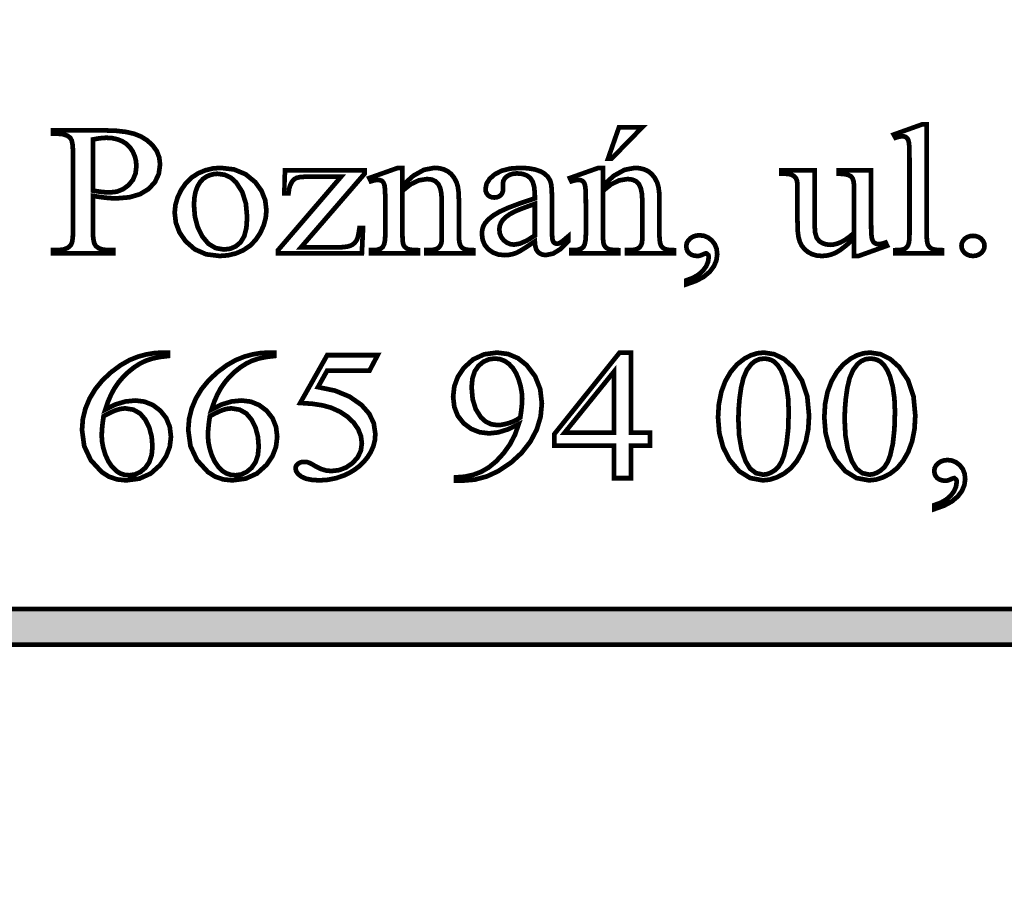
# Model space of a CAD drawing. Header units: millimetres. Extents: x 0 to 6566002, y 0 to 5716629.
# Tile 28 of 99: x 6564197 to 6564209, y 5715814 to 5715825. Entities that reach past the tile are written whole.
import ezdxf
from ezdxf import colors
from ezdxf.entities.mleader import LeaderData, LeaderLine
from ezdxf.math import Vec2, Vec3

# ---------------------------------------------------------------- set-up
doc = ezdxf.new("R2010")
doc.units = ezdxf.units.MM
doc.layers.add('!IS-W-OPIS RZĘDNYCH', color=160, linetype='Continuous', lineweight=13)
doc.styles.get("Standard").update_dxf_attribs({"font": 'arial.ttf'})

msp = doc.modelspace()

# ---------------------------------------------------------------- leaders
at = {"layer": '!IS-W-OPIS RZĘDNYCH'}
ml = msp.add_multileader_mtext('Standard', dxfattribs=at)
ml.set_content('{\\C5;STUDNIA WODOMIERZOWA}', color=256)
ml.set_leader_properties()
ml.build(insert=Vec2(0, 0))
ml.multileader.update_dxf_attribs({"has_text_frame": 1, "text_left_attachment_type": 2, "text_right_attachment_type": 2, "dogleg_length": 0.288, "arrow_head_size": 0.5})
ctx = ml.context
ctx.base_point, ctx.char_height, ctx.arrow_head_size, ctx.landing_gap_size, ctx.plane_origin = Vec3(6564820.406675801, 5715943.263524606), 0.8, 0.5, 0.104, Vec3(6564830.684513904, 5715951.059403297)
ctx.left_attachment, ctx.right_attachment, ctx.text_align_type, ctx.attachment_type = 2, 2, 1, 1
notes = []
notes.append((ctx, [(0, (0, 0, 0), (0, 0), (1, 0), 1, [])]))
ctx.mtext.insert, ctx.mtext.width, ctx.mtext.alignment, ctx.mtext.flow_direction = Vec3(6564825.378070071, 5715944.350927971), 7.024169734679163, 2, 5
ctx.mtext.has_bg_fill, ctx.mtext.bg_color, ctx.mtext.bg_scale_factor, ctx.mtext.bg_transparency, ctx.mtext.use_window_bg_color = 1, -1073741824, 1, 0, 1
for ctx, leaders in notes:
    for number, flags, end, landing, length, lines in leaders:
        leader = LeaderData()
        leader.index, (leader.has_last_leader_line, leader.has_dogleg_vector, leader.attachment_direction) = number, flags
        leader.last_leader_point, leader.dogleg_vector, leader.dogleg_length = Vec3(end), Vec3(landing), length
        for number, points, colour, breaks in lines:
            line = LeaderLine()
            line.index, line.vertices, line.color, line.breaks = number, Vec3.list(points), colors.encode_raw_color(colour), breaks
            leader.lines.append(line)
        ctx.leaders.append(leader)

# ---------------------------------------------------------------- next in the draw order: linework, layer by layer
at = {"color": 0, "linetype": 'Continuous', "const_width": 0.05588551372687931}
for points in [[(6564198.011326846, 5715822.779599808), (6564198.011326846, 5715822.353938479), (6564198.015276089, 5715822.273612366), (6564198.026956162, 5715822.216516), (6564198.046236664, 5715822.182537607), (6564198.08278579, 5715822.156159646), (6564198.129915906, 5715822.140344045), (6564198.187720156, 5715822.135090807), (6564198.252118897, 5715822.135090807), (6564198.252118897, 5715822.095337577), (6564197.53579701, 5715822.095337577), (6564197.53579701, 5715822.135090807), (6564197.598426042, 5715822.135090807), (6564197.662433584, 5715822.141815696), (6564197.71293546, 5715822.161934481), (6564197.749950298, 5715822.195372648), (6564197.763735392, 5715822.227991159), (6564197.772025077, 5715822.280877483), (6564197.774819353, 5715822.353938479), (6564197.774819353, 5715823.298329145), (6564197.771130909, 5715823.378673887), (6564197.760084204, 5715823.435714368), (6564197.741586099, 5715823.469431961), (6564197.704273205, 5715823.495791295), (6564197.656528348, 5715823.511606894), (6564197.598426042, 5715823.516897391), (6564197.53579701, 5715823.516897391), (6564197.53579701, 5715823.55700456), (6564198.148563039, 5715823.55700456), (6564198.287494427, 5715823.552477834), (6564198.405338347, 5715823.53895354), (6564198.502132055, 5715823.516524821), (6564198.584097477, 5715823.483440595), (6564198.656823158, 5715823.43791253), (6564198.720607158, 5715823.380033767), (6564198.770009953, 5715823.312095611), (6564198.799592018, 5715823.236314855), (6564198.809427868, 5715823.152691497), (6564198.794394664, 5715823.040864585), (6564198.74935094, 5715822.943810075), (6564198.674333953, 5715822.861676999), (6564198.571858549, 5715822.799401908), (6564198.444625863, 5715822.761958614), (6564198.292524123, 5715822.749458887), (6564198.251280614, 5715822.750315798), (6564198.207745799, 5715822.752886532), (6564198.162050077, 5715822.75715246), (6564198.114100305, 5715822.763094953), (6564198.063784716, 5715822.770546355)], [(6564204.53974216, 5715823.593460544), (6564204.176057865, 5715823.221840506), (6564204.133957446, 5715823.221840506), (6564204.263611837, 5715823.593460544)], [(6564207.921039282, 5715823.627997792), (6564207.921039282, 5715822.31828352), (6564207.922827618, 5715822.263441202), (6564207.928080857, 5715822.22249575), (6564207.936668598, 5715822.195372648), (6564207.948683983, 5715822.177042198), (6564207.964574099, 5715822.161766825), (6564207.984189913, 5715822.149751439), (6564208.011685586, 5715822.141107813), (6564208.051494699, 5715822.135780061), (6564208.103729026, 5715822.133991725), (6564208.103729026, 5715822.095337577), (6564207.550238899, 5715822.095337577), (6564207.550238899, 5715822.133991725), (6564207.596512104, 5715822.135575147), (6564207.631775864, 5715822.140344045), (6564207.655918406, 5715822.148279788), (6564207.67354097, 5715822.159587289), (6564207.688462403, 5715822.17503032), (6564207.700496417, 5715822.194627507), (6564207.7093077, 5715822.22260752), (6564207.714672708, 5715822.263813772), (6564207.716498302, 5715822.31828352), (6564207.716498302, 5715823.215246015), (6564207.715529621, 5715823.312375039), (6564207.712698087, 5715823.380797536), (6564207.708059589, 5715823.420532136), (6564207.701055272, 5715823.443296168), (6564207.691778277, 5715823.460769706), (6564207.680265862, 5715823.472747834), (6564207.666219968, 5715823.48064632), (6564207.650031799, 5715823.48524756), (6564207.631496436, 5715823.486756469), (6564207.608154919, 5715823.484893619), (6564207.581087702, 5715823.479174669), (6564207.550238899, 5715823.469431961), (6564207.529188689, 5715823.507359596), (6564207.865880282, 5715823.627997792)], [(6564198.011326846, 5715822.841055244), (6564198.053464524, 5715822.834591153), (6564198.092193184, 5715822.829170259), (6564198.127587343, 5715822.824848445), (6564198.159572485, 5715822.82205417), (6564198.18829764, 5715822.820321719), (6564198.213837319, 5715822.819725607), (6564198.295355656, 5715822.829300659), (6564198.369124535, 5715822.858193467), (6564198.435237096, 5715822.906553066), (6564198.486838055, 5715822.969983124), (6564198.517873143, 5715823.044757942), (6564198.528230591, 5715823.130970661), (6564198.523349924, 5715823.192761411), (6564198.508614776, 5715823.251534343), (6564198.484006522, 5715823.307214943), (6564198.450195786, 5715823.356990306), (6564198.408337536, 5715823.397563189), (6564198.358245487, 5715823.42895222), (6564198.301391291, 5715823.451548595), (6564198.239600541, 5715823.464998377), (6564198.172985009, 5715823.469431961), (6564198.12725203, 5715823.467233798), (6564198.073378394, 5715823.460508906), (6564198.011326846, 5715823.449201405)], [(6564199.529698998, 5715823.111839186), (6564199.689326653, 5715823.092856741), (6564199.826618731, 5715823.036039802), (6564199.941668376, 5715822.941537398), (6564200.01499017, 5715822.839602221), (6564200.058916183, 5715822.728222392), (6564200.073520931, 5715822.607472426), (6564200.065398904, 5715822.518539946), (6564200.041088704, 5715822.429048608), (6564200.000702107, 5715822.338905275), (6564199.946120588, 5715822.255766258), (6564199.879300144, 5715822.187436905), (6564199.800333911, 5715822.133991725), (6564199.712090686, 5715822.095710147), (6564199.617364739, 5715822.072797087), (6564199.51621196, 5715822.065196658), (6564199.357478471, 5715822.084924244), (6564199.222254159, 5715822.144144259), (6564199.110408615, 5715822.242893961), (6564199.039825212, 5715822.346971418), (6564198.997408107, 5715822.459077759), (6564198.983250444, 5715822.579082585), (6564198.991819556, 5715822.669654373), (6564199.017526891, 5715822.759592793), (6564199.060316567, 5715822.849121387), (6564199.117114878, 5715822.930788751), (6564199.184773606, 5715822.996919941), (6564199.263180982, 5715823.047440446), (6564199.348648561, 5715823.08326306), (6564199.437487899, 5715823.104704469)], [(6564201.221744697, 5715822.398088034), (6564201.207885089, 5715822.095337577), (6564200.21155815, 5715822.095337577), (6564200.21155815, 5715822.133991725), (6564200.961169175, 5715823.007314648), (6564200.591244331, 5715823.007314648), (6564200.520791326, 5715823.005768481), (6564200.468612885, 5715823.00118587), (6564200.43465312, 5715822.993753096), (6564200.411646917, 5715822.981942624), (6564200.391528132, 5715822.964953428), (6564200.374445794, 5715822.94263648), (6564200.355332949, 5715822.903721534), (6564200.342609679, 5715822.859106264), (6564200.336164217, 5715822.80871616), (6564200.286873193, 5715822.80871616), (6564200.293989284, 5715823.082797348), (6564201.241099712, 5715823.082797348), (6564201.241099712, 5715823.04267155), (6564200.484298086, 5715822.167429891), (6564200.895969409, 5715822.16742989), (6564200.972979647, 5715822.169516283), (6564201.031584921, 5715822.175868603), (6564201.071841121, 5715822.186561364), (6564201.100659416, 5715822.202283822), (6564201.125509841, 5715822.224358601), (6564201.146355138, 5715822.252785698), (6564201.158743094, 5715822.284174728), (6564201.169789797, 5715822.332627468), (6564201.179644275, 5715822.398088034)], [(6564201.690177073, 5715822.902510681), (6564201.820353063, 5715823.018752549), (6564201.946542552, 5715823.088553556), (6564202.068615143, 5715823.111839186), (6564202.127499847, 5715823.107312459), (6564202.180535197, 5715823.093806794), (6564202.227683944, 5715823.071340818), (6564202.26920688, 5715823.038629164), (6564202.30458241, 5715822.994200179), (6564202.33373602, 5715822.938165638), (6564202.348825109, 5715822.887458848), (6564202.357766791, 5715822.821346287), (6564202.360728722, 5715822.739921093), (6564202.360728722, 5715822.31828352), (6564202.362684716, 5715822.262640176), (6564202.368571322, 5715822.220241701), (6564202.378407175, 5715822.191330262), (6564202.389137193, 5715822.174639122), (6564202.403741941, 5715822.160574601), (6564202.422109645, 5715822.149024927), (6564202.447761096, 5715822.140716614), (6564202.485018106, 5715822.135686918), (6564202.533731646, 5715822.133991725), (6564202.533731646, 5715822.095337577), (6564201.97472748, 5715822.095337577), (6564201.97472748, 5715822.133991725), (6564201.998273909, 5715822.133991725), (6564202.045683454, 5715822.136394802), (6564202.082493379, 5715822.143566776), (6564202.108573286, 5715822.155321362), (6564202.127499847, 5715822.171472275), (6564202.142104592, 5715822.192075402), (6564202.152368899, 5715822.217074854), (6564202.155181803, 5715822.235479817), (6564202.15685837, 5715822.269234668), (6564202.157417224, 5715822.31828352), (6564202.157417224, 5715822.722615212), (6564202.152927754, 5715822.804189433), (6564202.13953386, 5715822.869407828), (6564202.117384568, 5715822.918363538), (6564202.084430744, 5715822.952043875), (6564202.039387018, 5715822.972274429), (6564201.982290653, 5715822.979017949), (6564201.884640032, 5715822.963444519), (6564201.787231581, 5715822.91672423), (6564201.690177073, 5715822.838857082), (6564201.690177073, 5715822.31828352), (6564201.691592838, 5715822.260143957), (6564201.696007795, 5715822.218937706), (6564201.703589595, 5715822.194627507), (6564201.716517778, 5715822.17553329), (6564201.732389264, 5715822.160183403), (6564201.751185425, 5715822.148652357), (6564201.778308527, 5715822.140604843), (6564201.819123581, 5715822.13566829), (6564201.873667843, 5715822.133991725), (6564201.873667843, 5715822.095337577), (6564201.315110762, 5715822.095337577), (6564201.315110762, 5715822.133991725), (6564201.339961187, 5715822.133991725), (6564201.391133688, 5715822.138257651), (6564201.430067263, 5715822.15099955), (6564201.456575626, 5715822.172198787), (6564201.473117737, 5715822.205599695), (6564201.483083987, 5715822.254275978), (6564201.486437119, 5715822.31828352), (6564201.486437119, 5715822.685060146), (6564201.485431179, 5715822.788075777), (6564201.482394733, 5715822.860205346), (6564201.477197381, 5715822.901411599), (6564201.470044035, 5715822.924715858), (6564201.460599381, 5715822.942375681), (6564201.448956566, 5715822.954372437), (6564201.434817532, 5715822.962103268), (6564201.417679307, 5715822.96679765), (6564201.397616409, 5715822.968381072), (6564201.373268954, 5715822.966555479), (6564201.345698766, 5715822.961134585), (6564201.315110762, 5715822.952174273), (6564201.296631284, 5715822.991182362), (6564201.63714172, 5715823.111839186), (6564201.690177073, 5715823.111839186)], [(6564203.263540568, 5715822.23767798), (6564203.162089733, 5715822.170391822), (6564203.089270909, 5715822.125124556), (6564203.045065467, 5715822.101932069), (6564202.999909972, 5715822.086861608), (6564202.952779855, 5715822.077770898), (6564202.903656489, 5715822.074715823), (6564202.830018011, 5715822.082558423), (6564202.765582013, 5715822.10601171), (6564202.710404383, 5715822.144982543), (6564202.668341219, 5715822.196620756), (6564202.643080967, 5715822.258057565), (6564202.634642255, 5715822.329292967), (6564202.638740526, 5715822.375324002), (6564202.651091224, 5715822.416977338), (6564202.671768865, 5715822.454402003), (6564202.713701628, 5715822.502109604), (6564202.77221376, 5715822.548084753), (6564202.847268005, 5715822.592364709), (6564202.949091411, 5715822.638488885), (6564203.087892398, 5715822.690816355), (6564203.263540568, 5715822.749458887), (6564203.263540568, 5715822.788466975), (6564203.257635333, 5715822.876486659), (6564203.239845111, 5715822.944089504), (6564203.210076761, 5715822.991182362), (6564203.168833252, 5715823.021565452), (6564203.116747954, 5715823.039858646), (6564203.053932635, 5715823.045968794), (6564203.005684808, 5715823.041926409), (6564202.964553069, 5715823.029706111), (6564202.930574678, 5715823.009233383), (6564202.9046438, 5715822.983675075), (6564202.88907037, 5715822.955713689), (6564202.883854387, 5715822.925330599), (6564202.886425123, 5715822.862776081), (6564202.883202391, 5715822.832225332), (6564202.873515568, 5715822.806741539), (6564202.857383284, 5715822.786268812), (6564202.836016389, 5715822.771272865), (6564202.810774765, 5715822.762331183), (6564202.781621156, 5715822.759350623), (6564202.752840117, 5715822.762442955), (6564202.72787792, 5715822.771757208), (6564202.706678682, 5715822.787367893), (6564202.690565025, 5715822.808362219), (6564202.680878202, 5715822.833827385), (6564202.677636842, 5715822.863875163), (6564202.689708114, 5715822.923970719), (6564202.72588467, 5715822.98073177), (6564202.78616651, 5715823.034232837), (6564202.868318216, 5715823.077246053), (6564202.969880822, 5715823.103158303), (6564203.090984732, 5715823.111839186), (6564203.185133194, 5715823.106921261), (6564203.267340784, 5715823.092204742), (6564203.337700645, 5715823.067689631), (6564203.381868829, 5715823.041088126), (6564203.417635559, 5715823.006159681), (6564203.444982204, 5715822.962885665), (6564203.457202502, 5715822.921250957), (6564203.46444899, 5715822.858118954), (6564203.466852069, 5715822.77335926), (6564203.466852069, 5715822.438195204), (6564203.467559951, 5715822.356155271), (6564203.469664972, 5715822.298406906), (6564203.473148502, 5715822.26496874), (6564203.478196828, 5715822.246228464), (6564203.484940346, 5715822.232052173), (6564203.493397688, 5715822.222644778), (6564203.503494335, 5715822.216478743), (6564203.514429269, 5715822.212808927), (6564203.526183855, 5715822.211579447), (6564203.53881398, 5715822.212436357), (6564203.550382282, 5715822.215025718), (6564203.560721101, 5715822.219347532), (6564203.58329885, 5715822.234268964), (6564203.616532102, 5715822.260553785), (6564203.660458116, 5715822.298052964), (6564203.660458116, 5715822.23767798), (6564203.569960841, 5715822.147832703), (6564203.481997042, 5715822.093847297), (6564203.396585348, 5715822.075814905), (6564203.359253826, 5715822.079894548), (6564203.327250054, 5715822.092152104), (6564203.300592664, 5715822.112643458), (6564203.280511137, 5715822.142784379), (6564203.268216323, 5715822.18451223)], [(6564204.073806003, 5715822.902510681), (6564204.204000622, 5715823.018752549), (6564204.330171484, 5715823.088553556), (6564204.452244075, 5715823.111839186), (6564204.511147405, 5715823.107312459), (6564204.564164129, 5715823.093806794), (6564204.611331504, 5715823.071340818), (6564204.652798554, 5715823.038629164), (6564204.688174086, 5715822.994200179), (6564204.717383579, 5715822.938165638), (6564204.732398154, 5715822.887458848), (6564204.741339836, 5715822.821346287), (6564204.744301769, 5715822.739921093), (6564204.744301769, 5715822.31828352), (6564204.746257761, 5715822.262640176), (6564204.752162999, 5715822.220241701), (6564204.762036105, 5715822.191330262), (6564204.772784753, 5715822.174639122), (6564204.787370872, 5715822.160574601), (6564204.805757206, 5715822.149024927), (6564204.831390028, 5715822.140716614), (6564204.868628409, 5715822.135686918), (6564204.917304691, 5715822.133991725), (6564204.917304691, 5715822.095337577), (6564204.358300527, 5715822.095337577), (6564204.358300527, 5715822.133991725), (6564204.38192147, 5715822.133991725), (6564204.429293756, 5715822.136394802), (6564204.466103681, 5715822.143566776), (6564204.492146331, 5715822.155321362), (6564204.511072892, 5715822.171472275), (6564204.525696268, 5715822.192075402), (6564204.535923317, 5715822.217074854), (6564204.53873622, 5715822.235479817), (6564204.540431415, 5715822.269234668), (6564204.540990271, 5715822.31828352), (6564204.540990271, 5715822.722615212), (6564204.536519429, 5715822.804189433), (6564204.523125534, 5715822.869407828), (6564204.500957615, 5715822.918363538), (6564204.468003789, 5715822.952043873), (6564204.422997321, 5715822.972274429), (6564204.365863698, 5715822.979017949), (6564204.268268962, 5715822.963444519), (6564204.170860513, 5715822.91672423), (6564204.073806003, 5715822.838857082), (6564204.073806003, 5715822.31828352), (6564204.075240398, 5715822.260143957), (6564204.079655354, 5715822.218937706), (6564204.087237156, 5715822.194627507), (6564204.100128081, 5715822.17553329), (6564204.116018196, 5715822.160183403), (6564204.134832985, 5715822.148652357), (6564204.161900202, 5715822.140604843), (6564204.202715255, 5715822.13566829), (6564204.257315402, 5715822.133991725), (6564204.257315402, 5715822.095337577), (6564203.698758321, 5715822.095337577), (6564203.698758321, 5715822.133991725), (6564203.723534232, 5715822.133991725), (6564203.774743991, 5715822.138257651), (6564203.813696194, 5715822.15099955), (6564203.840223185, 5715822.172198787), (6564203.856765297, 5715822.205599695), (6564203.866731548, 5715822.254275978), (6564203.87006605, 5715822.31828352), (6564203.87006605, 5715822.685060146), (6564203.869078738, 5715822.788075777), (6564203.866023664, 5715822.860205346), (6564203.860826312, 5715822.901411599), (6564203.853672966, 5715822.924715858), (6564203.844172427, 5715822.942375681), (6564203.832529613, 5715822.954372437), (6564203.818409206, 5715822.962103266), (6564203.801252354, 5715822.96679765), (6564203.781189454, 5715822.968381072), (6564203.756860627, 5715822.966555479), (6564203.729327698, 5715822.961134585), (6564203.698758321, 5715822.952174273), (6564203.680260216, 5715822.991182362), (6564204.020789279, 5715823.111839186), (6564204.073806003, 5715823.111839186)], [(6564207.260174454, 5715823.082797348), (6564207.260174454, 5715822.484542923), (6564207.261180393, 5715822.384973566), (6564207.264272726, 5715822.315079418), (6564207.269488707, 5715822.274879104), (6564207.276921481, 5715822.251798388), (6564207.286701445, 5715822.234045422), (6564207.298959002, 5715822.221545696), (6564207.313414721, 5715822.213032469), (6564207.329193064, 5715822.208058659), (6564207.346498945, 5715822.206437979), (6564207.373156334, 5715822.208431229), (6564207.401862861, 5715822.214504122), (6564207.432730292, 5715822.224842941), (6564207.450054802, 5715822.186933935), (6564207.112096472, 5715822.065196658), (6564207.056937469, 5715822.065196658), (6564207.056937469, 5715822.274133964), (6564206.967408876, 5715822.193565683), (6564206.893323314, 5715822.135780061), (6564206.834643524, 5715822.100832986), (6564206.78276314, 5715822.080956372), (6564206.729001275, 5715822.069108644), (6564206.673451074, 5715822.065196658), (6564206.612778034, 5715822.070468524), (6564206.557842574, 5715822.086358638), (6564206.508421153, 5715822.113016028), (6564206.466823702, 5715822.148056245), (6564206.434521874, 5715822.189262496), (6564206.411683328, 5715822.236578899), (6564206.396668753, 5715822.293898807), (6564206.387727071, 5715822.365022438), (6564206.384783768, 5715822.450005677), (6564206.384783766, 5715822.890718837), (6564206.382790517, 5715822.932651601), (6564206.376978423, 5715822.965065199), (6564206.367459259, 5715822.987885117), (6564206.354121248, 5715823.00442723), (6564206.337001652, 5715823.018230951), (6564206.316119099, 5715823.029389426), (6564206.287505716, 5715823.037269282), (6564206.246560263, 5715823.041684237), (6564206.193580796, 5715823.04267155), (6564206.193580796, 5715823.082797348), (6564206.589250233, 5715823.082797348), (6564206.589250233, 5715822.422062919), (6564206.595416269, 5715822.340600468), (6564206.613858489, 5715822.280262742), (6564206.644465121, 5715822.240993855), (6564206.683566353, 5715822.216832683), (6564206.727753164, 5715822.202432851), (6564206.777006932, 5715822.197645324), (6564206.813909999, 5715822.200923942), (6564206.85388677, 5715822.210648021), (6564206.896918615, 5715822.226687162), (6564206.944663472, 5715822.252059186), (6564206.997940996, 5715822.289111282), (6564207.056937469, 5715822.337787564), (6564207.056937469, 5715822.897387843), (6564207.053006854, 5715822.947274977), (6564207.041196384, 5715822.985183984), (6564207.021524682, 5715823.011058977), (6564206.989632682, 5715823.027601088), (6564206.941012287, 5715823.038163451), (6564206.875495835, 5715823.04267155), (6564206.875495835, 5715823.082797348)], [(6564199.491342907, 5715823.041572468), (6564199.447826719, 5715823.037884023), (6564199.404049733, 5715823.026669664), (6564199.35999332, 5715823.007761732), (6564199.318936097, 5715822.979353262), (6564199.28339291, 5715822.939693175), (6564199.253568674, 5715822.888502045), (6564199.23080464, 5715822.826469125), (6564199.217187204, 5715822.753631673), (6564199.212660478, 5715822.670026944), (6564199.22359541, 5715822.532772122), (6564199.256325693, 5715822.408799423), (6564199.310776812, 5715822.298052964), (6564199.38303678, 5715822.211225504), (6564199.469212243, 5715822.159084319), (6564199.569228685, 5715822.141685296), (6564199.64415253, 5715822.151241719), (6564199.709948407, 5715822.179948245), (6564199.766672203, 5715822.227786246), (6564199.809759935, 5715822.299170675), (6564199.835541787, 5715822.397957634), (6564199.844110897, 5715822.524296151), (6564199.829766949, 5715822.687295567), (6564199.786604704, 5715822.825239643), (6564199.714456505, 5715822.938165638), (6564199.650877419, 5715822.995709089), (6564199.5764938, 5715823.030134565)], [(6564203.263540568, 5715822.307572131), (6564203.263540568, 5715822.683961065), (6564203.154098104, 5715822.644841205), (6564203.07405142, 5715822.614309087), (6564203.023288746, 5715822.592364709), (6564202.964273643, 5715822.560249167), (6564202.917832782, 5715822.527127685), (6564202.883854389, 5715822.49305615), (6564202.860456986, 5715822.457438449), (6564202.84646698, 5715822.419715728), (6564202.841847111, 5715822.379738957), (6564202.84771509, 5715822.331044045), (6564202.865374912, 5715822.288086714), (6564202.894863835, 5715822.250960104), (6564202.932027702, 5715822.222644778), (6564202.972749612, 5715822.205562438), (6564203.016899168, 5715822.199843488), (6564203.086085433, 5715822.211840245), (6564203.168255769, 5715822.247774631)], [(6564205.063761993, 5715821.727815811), (6564205.063761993, 5715821.775281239), (6564205.142076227, 5715821.804099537), (6564205.207723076, 5715821.841989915), (6564205.26075843, 5715821.888952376), (6564205.299375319, 5715821.941428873), (6564205.322567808, 5715821.995879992), (6564205.330280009, 5715822.052287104), (6564205.329013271, 5715822.065178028), (6564205.325306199, 5715822.076690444), (6564205.319289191, 5715822.086898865), (6564205.313421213, 5715822.092133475), (6564205.307665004, 5715822.095337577), (6564205.302039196, 5715822.096436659), (6564205.289241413, 5715822.093996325), (6564205.269439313, 5715822.086731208), (6564205.242632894, 5715822.074715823), (6564205.227655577, 5715822.069481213), (6564205.212082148, 5715822.06627711), (6564205.195931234, 5715822.065196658), (6564205.15835754, 5715822.068624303), (6564205.126260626, 5715822.079019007), (6564205.099547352, 5715822.096436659), (6564205.079819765, 5715822.119983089), (6564205.067804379, 5715822.148670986), (6564205.063761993, 5715822.182537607), (6564205.068940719, 5715822.2161248), (6564205.084421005, 5715822.246302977), (6564205.110035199, 5715822.273034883), (6564205.143138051, 5715822.294140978), (6564205.180804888, 5715822.306771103), (6564205.222849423, 5715822.310962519), (6564205.275176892, 5715822.304069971), (6564205.323461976, 5715822.283373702), (6564205.367686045, 5715822.248761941), (6564205.403080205, 5715822.203028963), (6564205.424242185, 5715822.148317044), (6564205.431265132, 5715822.084700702), (6564205.42144791, 5715822.012422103), (6564205.39205213, 5715821.943608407), (6564205.343264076, 5715821.878240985), (6564205.27297873, 5715821.819151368), (6564205.179817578, 5715821.769022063)], [(6564208.47117628, 5715822.304274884), (6564208.507781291, 5715822.300456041), (6564208.540213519, 5715822.288887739), (6564208.568417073, 5715822.269365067), (6564208.590454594, 5715822.244477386), (6564208.603643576, 5715822.216236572), (6564208.608021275, 5715822.18473577), (6564208.603531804, 5715822.153290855), (6564208.590119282, 5715822.125143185), (6564208.56796999, 5715822.100106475), (6564208.539505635, 5715822.080751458), (6564208.507222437, 5715822.069090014), (6564208.47117628, 5715822.065196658), (6564208.435148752, 5715822.069090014), (6564208.402828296, 5715822.080751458), (6564208.374289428, 5715822.100106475), (6564208.352177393, 5715822.125143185), (6564208.338839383, 5715822.153290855), (6564208.334387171, 5715822.18473577), (6564208.338839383, 5715822.216739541), (6564208.352177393, 5715822.245185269), (6564208.374289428, 5715822.270110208), (6564208.402828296, 5715822.289092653), (6564208.435148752, 5715822.300493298)], [(6564198.905215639, 5715820.916823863), (6564198.905215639, 5715820.876698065), (6564198.803522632, 5715820.864328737), (6564198.714925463, 5715820.845476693), (6564198.639647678, 5715820.82008604), (6564198.571299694, 5715820.78683416), (6564198.503529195, 5715820.743597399), (6564198.436336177, 5715820.690208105), (6564198.373185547, 5715820.629889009), (6564198.317635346, 5715820.565154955), (6564198.269648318, 5715820.495987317), (6564198.22816264, 5715820.419815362), (6564198.191315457, 5715820.334832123), (6564198.159330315, 5715820.240981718), (6564198.277770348, 5715820.300201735), (6564198.396601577, 5715820.335819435), (6564198.515917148, 5715820.34770442), (6564198.624987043, 5715820.334236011), (6564198.724090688, 5715820.293961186), (6564198.813023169, 5715820.227047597), (6564198.88289869, 5715820.138841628), (6564198.924868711, 5715820.035360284), (6564198.938877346, 5715819.916529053), (6564198.924738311, 5715819.797921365), (6564198.882339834, 5715819.686541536), (6564198.81177506, 5715819.582464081), (6564198.698867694, 5715819.48069656), (6564198.563978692, 5715819.419613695), (6564198.40729434, 5715819.399252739), (6564198.298634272, 5715819.410280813), (6564198.201579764, 5715819.443271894), (6564198.116000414, 5715819.498188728), (6564197.985917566, 5715819.639616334), (6564197.907938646, 5715819.806360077), (6564197.881970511, 5715819.998531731), (6564197.89193676, 5715820.127049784), (6564197.921928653, 5715820.251320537), (6564197.972095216, 5715820.37125085), (6564198.040499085, 5715820.484810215), (6564198.126246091, 5715820.589390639), (6564198.229224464, 5715820.685066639), (6564198.338909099, 5715820.766380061), (6564198.445613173, 5715820.827816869), (6564198.549150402, 5715820.869377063), (6564198.648738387, 5715820.895755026), (6564198.74376239, 5715820.911551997), (6564198.83407338, 5715820.916823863)], [(6564200.167986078, 5715820.916823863), (6564200.167986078, 5715820.876698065), (6564200.066274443, 5715820.864328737), (6564199.977677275, 5715820.845476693), (6564199.902418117, 5715820.82008604), (6564199.834051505, 5715820.786834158), (6564199.766262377, 5715820.743597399), (6564199.699125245, 5715820.690208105), (6564199.635955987, 5715820.629889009), (6564199.580349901, 5715820.565154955), (6564199.532344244, 5715820.495987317), (6564199.490877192, 5715820.419815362), (6564199.454048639, 5715820.334832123), (6564199.422119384, 5715820.240981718), (6564199.540559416, 5715820.300201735), (6564199.659353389, 5715820.335819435), (6564199.778631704, 5715820.34770442), (6564199.887738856, 5715820.334236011), (6564199.9868425, 5715820.293961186), (6564200.075719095, 5715820.227047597), (6564200.145631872, 5715820.138841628), (6564200.187639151, 5715820.035360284), (6564200.201647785, 5715819.916529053), (6564200.187508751, 5715819.797921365), (6564200.145091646, 5715819.686541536), (6564200.074470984, 5715819.582464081), (6564199.961563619, 5715819.48069656), (6564199.826693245, 5715819.419613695), (6564199.670083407, 5715819.399252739), (6564199.561404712, 5715819.410280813), (6564199.464350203, 5715819.443271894), (6564199.378696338, 5715819.498188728), (6564199.24863212, 5715819.639616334), (6564199.170634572, 5715819.806360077), (6564199.144666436, 5715819.998531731), (6564199.154651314, 5715820.127049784), (6564199.184680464, 5715820.251320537), (6564199.23480977, 5715820.37125085), (6564199.303250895, 5715820.484810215), (6564199.388997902, 5715820.589390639), (6564199.492013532, 5715820.685066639), (6564199.601679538, 5715820.766380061), (6564199.708346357, 5715820.827816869), (6564199.811846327, 5715820.869377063), (6564199.91147157, 5715820.895755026), (6564200.0065142, 5715820.911551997), (6564200.096843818, 5715820.916823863)], [(6564201.395418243, 5715820.886682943), (6564201.298978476, 5715820.703471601), (6564200.795934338, 5715820.703471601), (6564200.686137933, 5715820.506996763), (6564200.888983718, 5715820.464803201), (6564201.061539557, 5715820.394089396), (6564201.203842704, 5715820.294743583), (6564201.295029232, 5715820.191355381), (6564201.349741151, 5715820.076380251), (6564201.367978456, 5715819.949967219), (6564201.362073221, 5715819.874968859), (6564201.344283, 5715819.803807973), (6564201.31451465, 5715819.736633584), (6564201.275655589, 5715819.67441438), (6564201.230611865, 5715819.618752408), (6564201.179420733, 5715819.569554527), (6564201.123069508, 5715819.526541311), (6564201.062564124, 5715819.489489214), (6564200.997979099, 5715819.458454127), (6564200.902750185, 5715819.425463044), (6564200.805751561, 5715819.405791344), (6564200.707188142, 5715819.399252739), (6564200.615815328, 5715819.404189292), (6564200.542866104, 5715819.418998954), (6564200.488265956, 5715819.443774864), (6564200.45011478, 5715819.474642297), (6564200.427276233, 5715819.507558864), (6564200.419694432, 5715819.542338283), (6564200.422898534, 5715819.561749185), (6564200.432361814, 5715819.579520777), (6564200.447935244, 5715819.595746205), (6564200.468501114, 5715819.608599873), (6564200.492364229, 5715819.616330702), (6564200.519431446, 5715819.618920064), (6564200.540015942, 5715819.618007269), (6564200.55886799, 5715819.615212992), (6564200.575838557, 5715819.610406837), (6564200.595603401, 5715819.601576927), (6564200.622968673, 5715819.586860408), (6564200.657897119, 5715819.566257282), (6564200.719669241, 5715819.535017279), (6564200.782074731, 5715819.516258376), (6564200.845206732, 5715819.509999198), (6564200.937399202, 5715819.520654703), (6564201.02187947, 5715819.552546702), (6564201.098610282, 5715819.605637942), (6564201.159227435, 5715819.673836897), (6564201.195515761, 5715819.751182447), (6564201.207587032, 5715819.837767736), (6564201.196801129, 5715819.924110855), (6564201.16440616, 5715820.00652336), (6564201.110346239, 5715820.084986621), (6564201.03708033, 5715820.155756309), (6564200.947514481, 5715820.214883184), (6564200.841406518, 5715820.262329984), (6564200.740980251, 5715820.290179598), (6564200.618926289, 5715820.308938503), (6564200.475281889, 5715820.318662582), (6564200.795934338, 5715820.886682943)], [(6564202.326042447, 5715819.394856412), (6564202.326042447, 5715819.434535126), (6564202.430548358, 5715819.442768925), (6564202.530099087, 5715819.464564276), (6564202.624526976, 5715819.500032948), (6564202.715676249, 5715819.552509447), (6564202.804795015, 5715819.625998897), (6564202.891790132, 5715819.720426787), (6564202.968930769, 5715819.828732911), (6564203.028709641, 5715819.943968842), (6564203.071108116, 5715820.066227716), (6564202.946054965, 5715820.005796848), (6564202.829347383, 5715819.969489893), (6564202.720817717, 5715819.957381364), (6564202.608916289, 5715819.970607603), (6564202.50813608, 5715820.010323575), (6564202.418663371, 5715820.076566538), (6564202.34880648, 5715820.164623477), (6564202.306836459, 5715820.270023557), (6564202.292809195, 5715820.392953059), (6564202.306836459, 5715820.516236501), (6564202.34880648, 5715820.630112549), (6564202.418663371, 5715820.734711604), (6564202.530080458, 5715820.83590164), (6564202.662119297, 5715820.896593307), (6564202.81470538, 5715820.916823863), (6564202.945347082, 5715820.900263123), (6564203.062799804, 5715820.850618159), (6564203.167026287, 5715820.767870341), (6564203.267247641, 5715820.635384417), (6564203.327250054, 5715820.483804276), (6564203.347219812, 5715820.313074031), (6564203.332056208, 5715820.154415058), (6564203.286472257, 5715820.002928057), (6564203.210374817, 5715819.858743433), (6564203.107154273, 5715819.726201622), (6564202.980163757, 5715819.609680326), (6564202.829515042, 5715819.509272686), (6564202.693079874, 5715819.44558183), (6564202.548783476, 5715819.407505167), (6564202.396365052, 5715819.394856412)], [(6564203.090910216, 5715820.146088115), (6564203.10320503, 5715820.233269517), (6564203.11067506, 5715820.307951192), (6564203.113189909, 5715820.370133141), (6564203.108588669, 5715820.441778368), (6564203.094896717, 5715820.517018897), (6564203.072356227, 5715820.596022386), (6564203.041339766, 5715820.67061092), (6564203.002927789, 5715820.732494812), (6564202.957064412, 5715820.781804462), (6564202.905109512, 5715820.817887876), (6564202.848590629, 5715820.839422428), (6564202.787340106, 5715820.846557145), (6564202.717185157, 5715820.837000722), (6564202.65314036, 5715820.808312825), (6564202.595056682, 5715820.760456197), (6564202.549100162, 5715820.693673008), (6564202.521604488, 5715820.608149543), (6564202.512457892, 5715820.504053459), (6564202.524678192, 5715820.363426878), (6564202.561339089, 5715820.244781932), (6564202.622403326, 5715820.14828628), (6564202.679723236, 5715820.096778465), (6564202.745444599, 5715820.065873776), (6564202.819325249, 5715820.05559084), (6564202.859618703, 5715820.058161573), (6564202.904587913, 5715820.065985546), (6564202.954121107, 5715820.079118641), (6564203.0037847, 5715820.097151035), (6564203.049312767, 5715820.11950524)], [(6564204.631059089, 5715819.963975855), (6564204.631059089, 5715819.810924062), (6564204.406641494, 5715819.810924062), (6564204.406641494, 5715819.424997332), (6564204.20290154, 5715819.424997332), (6564204.20290154, 5715819.810924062), (6564203.495372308, 5715819.810924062), (6564203.495372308, 5715819.948868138), (6564204.271100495, 5715820.916823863), (6564204.406641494, 5715820.916823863), (6564204.406641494, 5715819.963975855)], [(6564205.441324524, 5715820.147187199), (6564205.450880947, 5715820.30610697), (6564205.479587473, 5715820.449602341), (6564205.527574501, 5715820.577617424), (6564205.591433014, 5715820.687749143), (6564205.667847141, 5715820.777408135), (6564205.756984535, 5715820.846557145), (6564205.831833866, 5715820.885546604), (6564205.908210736, 5715820.908981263), (6564205.986394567, 5715820.916823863), (6564206.110106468, 5715820.897729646), (6564206.225211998, 5715820.840540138), (6564206.331524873, 5715820.745422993), (6564206.437763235, 5715820.587043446), (6564206.501454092, 5715820.395188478), (6564206.522653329, 5715820.169634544), (6564206.513357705, 5715820.008609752), (6564206.485433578, 5715819.864667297), (6564206.438825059, 5715819.737732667), (6564206.377798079, 5715819.629817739), (6564206.306562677, 5715819.543716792), (6564206.22504434, 5715819.479429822), (6564206.139315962, 5715819.434777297), (6564206.055524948, 5715819.408119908), (6564205.973708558, 5715819.399252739), (6564205.823357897, 5715819.426618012), (6564205.690592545, 5715819.508844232), (6564205.575617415, 5715819.646117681), (6564205.50093574, 5715819.79425155), (6564205.4562087, 5715819.961274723)], [(6564205.682898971, 5715820.120343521), (6564205.692306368, 5715819.931394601), (6564205.720603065, 5715819.767128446), (6564205.767900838, 5715819.627712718), (6564205.822445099, 5715819.538444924), (6564205.892413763, 5715819.484832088), (6564205.977508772, 5715819.466948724), (6564206.022589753, 5715819.472816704), (6564206.068583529, 5715819.490271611), (6564206.115620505, 5715819.519164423), (6564206.159695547, 5715819.561972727), (6564206.195890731, 5715819.620373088), (6564206.224224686, 5715819.694309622), (6564206.255762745, 5715819.834805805), (6564206.274689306, 5715820.009094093), (6564206.281004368, 5715820.217081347), (6564206.27439125, 5715820.374566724), (6564206.254607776, 5715820.513647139), (6564206.221672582, 5715820.634322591), (6564206.189296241, 5715820.708985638), (6564206.151089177, 5715820.767572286), (6564206.107181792, 5715820.81011979), (6564206.071135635, 5715820.829772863), (6564206.030432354, 5715820.841546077), (6564205.985146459, 5715820.845458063), (6564205.931235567, 5715820.838211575), (6564205.881460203, 5715820.816416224), (6564205.835671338, 5715820.779960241), (6564205.782952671, 5715820.708985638), (6564205.742659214, 5715820.61517249), (6564205.714884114, 5715820.498558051), (6564205.697038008, 5715820.371213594), (6564205.686419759, 5715820.245191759)], [(6564206.704094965, 5715820.147187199), (6564206.713651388, 5715820.30610697), (6564206.742357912, 5715820.449602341), (6564206.79034494, 5715820.577617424), (6564206.854203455, 5715820.687749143), (6564206.93061758, 5715820.777408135), (6564207.019754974, 5715820.846557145), (6564207.094567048, 5715820.885546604), (6564207.170981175, 5715820.908981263), (6564207.249165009, 5715820.916823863), (6564207.372895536, 5715820.897729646), (6564207.487982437, 5715820.840540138), (6564207.594313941, 5715820.745422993), (6564207.700533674, 5715820.587043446), (6564207.764224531, 5715820.395188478), (6564207.785423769, 5715820.169634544), (6564207.776128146, 5715820.008609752), (6564207.748204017, 5715819.864667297), (6564207.701595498, 5715819.737732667), (6564207.640568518, 5715819.629817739), (6564207.569333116, 5715819.543716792), (6564207.487814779, 5715819.479429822), (6564207.402086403, 5715819.434777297), (6564207.318295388, 5715819.408119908), (6564207.236478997, 5715819.399252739), (6564207.086109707, 5715819.426618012), (6564206.953325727, 5715819.508844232), (6564206.838313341, 5715819.646117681), (6564206.763650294, 5715819.79425155), (6564206.718960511, 5715819.961274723)], [(6564206.94568804, 5715820.120343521), (6564206.955095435, 5715819.931394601), (6564206.983392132, 5715819.767128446), (6564207.030689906, 5715819.627712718), (6564207.085215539, 5715819.538444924), (6564207.155202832, 5715819.484832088), (6564207.240297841, 5715819.466948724), (6564207.285341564, 5715819.472816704), (6564207.331335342, 5715819.490271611), (6564207.378390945, 5715819.519164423), (6564207.422428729, 5715819.561972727), (6564207.458605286, 5715819.620373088), (6564207.48693924, 5715819.694309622), (6564207.518495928, 5715819.834805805), (6564207.537441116, 5715820.009094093), (6564207.543774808, 5715820.217081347), (6564207.537180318, 5715820.374566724), (6564207.517396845, 5715820.513647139), (6564207.484443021, 5715820.634322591), (6564207.452029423, 5715820.708985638), (6564207.413803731, 5715820.767572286), (6564207.369877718, 5715820.81011979), (6564207.33385019, 5715820.829772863), (6564207.293146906, 5715820.841546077), (6564207.247916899, 5715820.845458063), (6564207.193968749, 5715820.838211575), (6564207.144193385, 5715820.816416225), (6564207.098460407, 5715820.779960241), (6564207.04572311, 5715820.708985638), (6564207.005411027, 5715820.61517249), (6564206.977654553, 5715820.498558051), (6564206.959827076, 5715820.371213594), (6564206.949190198, 5715820.245191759)], [(6564204.20290154, 5715819.963975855), (6564204.20290154, 5715820.689462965), (6564203.616159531, 5715819.963975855)], [(6564198.138280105, 5715820.162294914), (6564198.125985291, 5715820.071387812), (6564198.118515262, 5715819.993036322), (6564198.116000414, 5715819.927165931), (6564198.120881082, 5715819.856303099), (6564198.135523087, 5715819.781360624), (6564198.159777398, 5715819.702375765), (6564198.193904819, 5715819.627247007), (6564198.237346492, 5715819.563071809), (6564198.290251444, 5715819.509999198), (6564198.335034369, 5715819.482037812), (6564198.385964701, 5715819.465234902), (6564198.443023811, 5715819.459627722), (6564198.512042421, 5715819.469426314), (6564198.575900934, 5715819.498840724), (6564198.634506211, 5715819.54785232), (6564198.681561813, 5715819.615175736), (6564198.709802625, 5715819.699357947), (6564198.71921002, 5715819.800287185), (6564198.709933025, 5715819.917628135), (6564198.682027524, 5715820.023959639), (6564198.63538175, 5715820.11924444), (6564198.571672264, 5715820.194056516), (6564198.492333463, 5715820.238932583), (6564198.397179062, 5715820.253891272), (6564198.365305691, 5715820.251953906), (6564198.331942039, 5715820.246160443), (6564198.296994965, 5715820.236585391), (6564198.255472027, 5715820.220676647), (6564198.202548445, 5715820.195844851)], [(6564199.401069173, 5715820.162294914), (6564199.388718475, 5715820.071387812), (6564199.381211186, 5715819.993036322), (6564199.378696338, 5715819.927165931), (6564199.383614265, 5715819.856303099), (6564199.398274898, 5715819.781360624), (6564199.42254784, 5715819.702375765), (6564199.456638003, 5715819.627247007), (6564199.500116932, 5715819.563071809), (6564199.553021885, 5715819.509999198), (6564199.597786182, 5715819.482037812), (6564199.648716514, 5715819.465234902), (6564199.705794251, 5715819.459627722), (6564199.77481286, 5715819.469426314), (6564199.838671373, 5715819.498840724), (6564199.897295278, 5715819.54785232), (6564199.944332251, 5715819.615175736), (6564199.972535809, 5715819.699357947), (6564199.981924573, 5715819.800287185), (6564199.972666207, 5715819.917628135), (6564199.944760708, 5715820.023959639), (6564199.898096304, 5715820.11924444), (6564199.834386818, 5715820.194056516), (6564199.755029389, 5715820.238932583), (6564199.659893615, 5715820.253891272), (6564199.628057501, 5715820.251953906), (6564199.594712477, 5715820.246160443), (6564199.559709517, 5715820.236585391), (6564199.518223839, 5715820.220676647), (6564199.465318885, 5715820.195844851)], [(6564208.010959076, 5715819.057494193), (6564208.010959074, 5715819.104940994), (6564208.089291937, 5715819.133759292), (6564208.154957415, 5715819.171668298), (6564208.208030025, 5715819.218630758), (6564208.246591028, 5715819.271107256), (6564208.26974626, 5715819.325558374), (6564208.277477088, 5715819.381946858), (6564208.276210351, 5715819.394856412), (6564208.27248465, 5715819.406350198), (6564208.266467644, 5715819.41655862), (6564208.260618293, 5715819.421811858), (6564208.254843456, 5715819.425015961), (6564208.249236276, 5715819.426096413), (6564208.236419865, 5715819.423674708), (6564208.216617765, 5715819.41640959), (6564208.189829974, 5715819.404394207), (6564208.174852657, 5715819.399159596), (6564208.159260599, 5715819.395936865), (6564208.143109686, 5715819.394856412), (6564208.10555462, 5715819.398302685), (6564208.073476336, 5715819.408678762), (6564208.046818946, 5715819.426096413), (6564208.027016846, 5715819.449642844), (6564208.015001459, 5715819.47834937), (6564208.010959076, 5715819.512197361), (6564208.016137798, 5715819.545784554), (6564208.031636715, 5715819.575962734), (6564208.057306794, 5715819.602713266), (6564208.09035376, 5715819.623819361), (6564208.128020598, 5715819.636430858), (6564208.170027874, 5715819.640622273), (6564208.22241123, 5715819.633748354), (6564208.270714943, 5715819.613033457), (6564208.314883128, 5715819.578421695), (6564208.350277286, 5715819.532707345), (6564208.371439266, 5715819.477995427), (6564208.378462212, 5715819.414360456), (6564208.368644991, 5715819.342100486), (6564208.339286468, 5715819.273286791), (6564208.290461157, 5715819.207919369), (6564208.220157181, 5715819.148829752), (6564208.127014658, 5715819.098681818)], [(6564170.292782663, 5715817.448252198), (6564243.171311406, 5715817.448252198), (6564243.171311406, 5715817.872311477), (6564170.292782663, 5715817.872311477)]]:
    msp.add_lwpolyline(points, close=True, dxfattribs=at)
at = {"color": 0, "linetype": 'Continuous'}
msp.add_solid([(6564170.292782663, 5715817.448252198), (6564243.171311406, 5715817.448252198), (6564170.292782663, 5715817.872311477), (6564243.171311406, 5715817.872311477)], dxfattribs=at)

doc.saveas('drawing.dxf')
